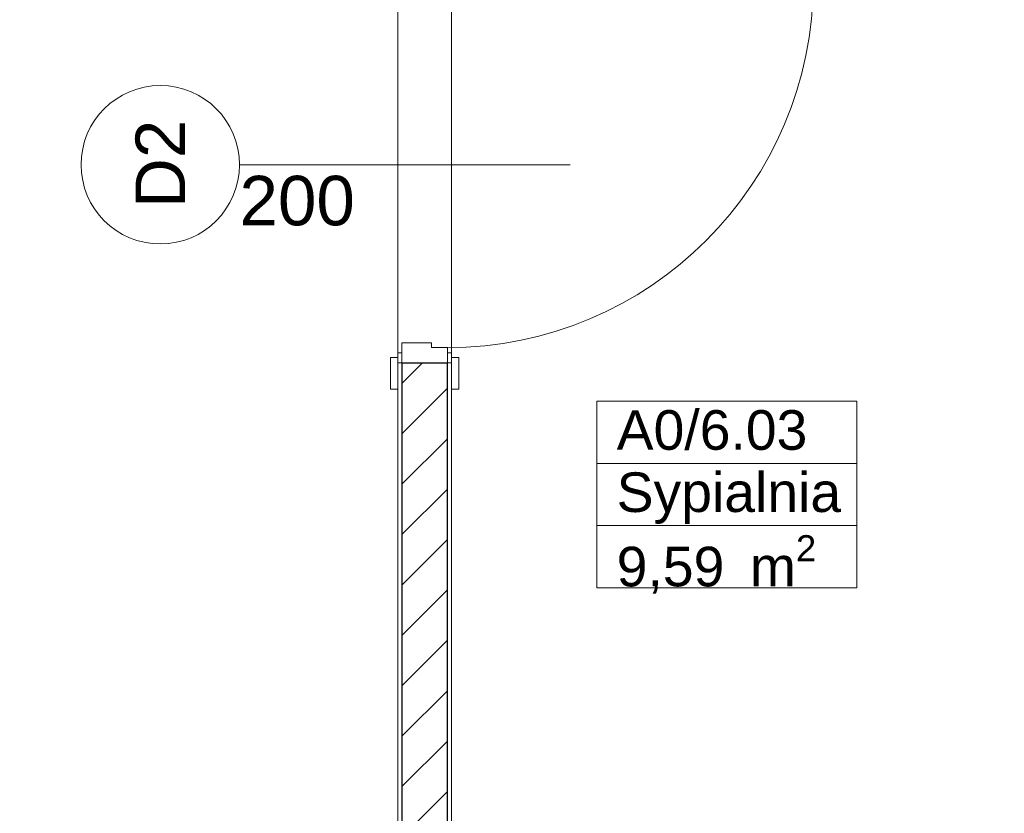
# Model space of a CAD drawing. Header units: millimetres. Extents: x -52968 to 399385, y -141133 to 110561.
# Tile 99 of 146: x 80380 to 82866, y -115751 to -113746. Entities that reach past the tile are written whole.
import ezdxf

# ---------------------------------------------------------------- set-up
doc = ezdxf.new("R2010")
doc.units = ezdxf.units.MM
doc.layers.add('_xref', color=250, linetype='Continuous')
for name, color, linetype, lineweight in [('SIM-Wegliniec-21.07.2025-Parter$0$Nowe_A-Strefy-Parter_Nr_pióra__94', 250, 'Continuous', 0), ('SIM-Wegliniec-21.07.2025-Parter$0$Nowe_A-Ściany-Działowe', 250, 'Continuous', 0), ('SIM-Wegliniec-21.07.2025-Parter$0$Nowe_A-Ściany-Działowe_Nr_pióra__27', 250, 'Continuous', 0), ('SIM-Wegliniec-21.07.2025-Parter$0$Nowe_A-Ściany-Działowe_Nr_pióra__47', 250, 'Continuous', 0), ('SIM-Wegliniec-21.07.2025-Parter$0$Nowe_Drzwi Archicad_Nr_pióra__23', 250, 'Continuous', 0), ('SIM-Wegliniec-21.07.2025-Parter$0$Nowe_Drzwi Archicad_Nr_pióra__27', 250, 'Continuous', 0), ('SIM-Wegliniec-21.07.2025-Parter$0$Nowe_Drzwi Archicad_Nr_pióra__3', 250, 'Continuous', 0), ('SIM-Wegliniec-21.07.2025-Parter$0$Nowe_Drzwi Archicad_Nr_pióra__47', 250, 'Continuous', 0), ('SIM-Wegliniec-21.07.2025-Parter$0$Nowe_Metryczki pomieszczeń Archicada_Nr_pióra__6', 250, 'Continuous', 0), ('SIM-Wegliniec-21.07.2025-Parter$0$Nowe_Znaczniki drzwi Archicada_Nr_pióra__2', 250, 'Continuous', 0), ('SIM-Wegliniec-21.07.2025-Parter$0$Nowe_Znaczniki drzwi Archicada_Nr_pióra__45', 250, 'Continuous', 0), ('SIM-Wegliniec-21.07.2025-Parter$0$Nowe_Znaczniki drzwi Archicada_Nr_pióra__7', 250, 'Continuous', 0)]:
    doc.layers.add(name, color=color, linetype=linetype, lineweight=lineweight)
doc.styles.add('SIM-Wegliniec-21.07.2025-Parter$0$STYL_AUTOMATYCZNY_1', font='arial.ttf')
doc.styles.add('SIM-Wegliniec-21.07.2025-Parter$0$STYL_AUTOMATYCZNY_2', font='arial.ttf')
pattern_1 = [(0, (0, 0), (0, 86.60254), [0, -50]), (0, (25, 43.3), (0, 86.60254), [0, -50])]

# ---------------------------------------------------------------- blocks, each defined once
blk = doc.blocks.new('SIM-Wegliniec-21.07.2025-Parter')
at = {"layer": 'SIM-Wegliniec-21.07.2025-Parter$0$Nowe_A-Ściany-Działowe', "linetype": 'Continuous', "lineweight": 0, "true_color": 0x000000}
h = blk.add_hatch(dxfattribs=at)
h.set_pattern_fill('Tynk', color=18, style=0, pattern_type=2)
h.set_pattern_definition(pattern_1)
h.paths.add_polyline_path([(81335.1, -116907.6), (81345.1, -116907.6), (81345.1, -114612.6), (81335.1, -114612.6)])
at = {"layer": 'SIM-Wegliniec-21.07.2025-Parter$0$Nowe_A-Ściany-Działowe', "linetype": 'Continuous', "lineweight": 0}
h = blk.add_hatch(dxfattribs=at)
h.set_pattern_fill('Bloczki_ceramiczne', color=256, style=0, pattern_type=2)
h.set_pattern_definition([(45, (0, 0), (-63.63961, 63.63961), [])])
h.paths.add_polyline_path([(81345.1, -116907.6), (81460.1, -116907.6), (81460.1, -114612.6), (81345.1, -114612.6)])
at = {"layer": 'SIM-Wegliniec-21.07.2025-Parter$0$Nowe_A-Ściany-Działowe', "linetype": 'Continuous', "lineweight": 0, "true_color": 0x000000}
h = blk.add_hatch(dxfattribs=at)
h.set_pattern_fill('Tynk', color=18, style=0, pattern_type=2)
h.set_pattern_definition(pattern_1)
h.paths.add_polyline_path([(81460.1, -114612.6), (81460.1, -116907.6), (81470.1, -116907.6), (81470.1, -114612.6)])
at = {"layer": 'SIM-Wegliniec-21.07.2025-Parter$0$Nowe_A-Strefy-Parter_Nr_pióra__94', "linetype": 'Continuous', "lineweight": 13, "flags": 128}
for points in [[(78140.1, -116907.6), (81335.1, -116907.6), (81335.1, -112777.6), (82035.1, -112777.6), (82035.1, -111477.6), (80575.1, -111477.6), (80200.1, -111477.6), (80200.1, -109677.6), (78945.4, -109677.6), (78945.4, -110102.6), (78140.1, -110102.6), (78140.2, -112957.6), (78740.2, -112957.6), (78740.2, -113092.6), (78140.1, -113092.6)], [(81470.1, -112912.6), (81470.1, -116907.6), (83870.1, -116907.6), (83870.1, -112912.6)]]:
    blk.add_lwpolyline(points, close=True, dxfattribs=at)
at = {"layer": 'SIM-Wegliniec-21.07.2025-Parter$0$Nowe_A-Ściany-Działowe_Nr_pióra__27', "linetype": 'Continuous', "lineweight": 25}
for p, q in [((81345.1, -114612.6), (81345.1, -116907.6)), ((81345.1, -114612.6), (81460.1, -114612.6)), ((81460.1, -116907.6), (81460.1, -114612.6))]:
    blk.add_line(p, q, dxfattribs=at)
at = {"layer": 'SIM-Wegliniec-21.07.2025-Parter$0$Nowe_A-Ściany-Działowe_Nr_pióra__47', "linetype": 'Continuous', "lineweight": 15}
for p, q in [((81335.1, -114612.6), (81335.1, -114679.6)), ((81335.1, -114612.6), (81345.1, -114612.6)), ((81335.1, -114612.6), (81345.1, -114612.6)), ((81460.1, -114612.6), (81470.1, -114612.6)), ((81470.1, -114612.6), (81470.1, -114679.6))]:
    blk.add_line(p, q, dxfattribs=at)
at = {"layer": 'SIM-Wegliniec-21.07.2025-Parter$0$Nowe_A-Ściany-Działowe_Nr_pióra__47', "linetype": 'Continuous', "lineweight": 15, "flags": 128}
for points in [[(81335.1, -114612.6), (81335.1, -116907.6)], [(81470.1, -116907.6), (81470.1, -114612.6)]]:
    blk.add_lwpolyline(points, dxfattribs=at)
at = {"layer": 'SIM-Wegliniec-21.07.2025-Parter$0$Nowe_Drzwi Archicad_Nr_pióra__23', "linetype": 'Continuous', "lineweight": 15}
for p, q in [((81345.1, -114562.6), (81420.1, -114562.6)), ((81345.1, -114612.6), (81345.1, -114562.6)), ((81420.1, -114562.6), (81420.1, -114574.6)), ((81420.1, -114574.6), (81460.1, -114574.6)), ((81460.1, -114574.6), (81460.1, -114612.6)), ((81460.1, -114612.6), (81345.1, -114612.6))]:
    blk.add_line(p, q, dxfattribs=at)
at = {"layer": 'SIM-Wegliniec-21.07.2025-Parter$0$Nowe_Drzwi Archicad_Nr_pióra__27', "linetype": 'Continuous', "lineweight": 25}
blk.add_line((81345.1, -114612.6), (81460.1, -114612.6), dxfattribs=at)
blk.add_line((81345.1, -114612.6), (81460.1, -114612.6), dxfattribs=at)
at = {"layer": 'SIM-Wegliniec-21.07.2025-Parter$0$Nowe_Drzwi Archicad_Nr_pióra__3', "linetype": 'Continuous', "lineweight": 13}
for p, q in [((81335.1, -114587.6), (81345.1, -114587.6)), ((81335.1, -114612.6), (81335.1, -114587.6)), ((81345.1, -114587.6), (81345.1, -114612.6)), ((81460.1, -114587.6), (81470.1, -114587.6)), ((81460.1, -114612.6), (81460.1, -114587.6)), ((81470.1, -114587.6), (81470.1, -114612.6)), ((81316.1, -114679.6), (81316.1, -114599.6)), ((81316.1, -114599.6), (81335.1, -114599.6)), ((81335.1, -114599.6), (81335.1, -114679.6)), ((81345.1, -114612.6), (81335.1, -114612.6)), ((81470.1, -114612.6), (81460.1, -114612.6)), ((81470.1, -114679.6), (81470.1, -114599.6)), ((81470.1, -114599.6), (81489.1, -114599.6)), ((81489.1, -114599.6), (81489.1, -114679.6)), ((81335.1, -114679.6), (81316.1, -114679.6)), ((81489.1, -114679.6), (81470.1, -114679.6))]:
    blk.add_line(p, q, dxfattribs=at)
blk.add_arc((81460.1, -113650.6), 924, 270, 0, dxfattribs=at)
at = {"layer": 'SIM-Wegliniec-21.07.2025-Parter$0$Nowe_Drzwi Archicad_Nr_pióra__47', "linetype": 'Continuous', "lineweight": 15}
for p, q in [((81335.1, -114612.6), (81345.1, -114612.6)), ((81335.1, -114612.6), (81345.1, -114612.6)), ((81335.1, -114612.6), (81345.1, -114612.6)), ((81335.1, -114612.6), (81335.1, -114679.6)), ((81335.1, -114612.6), (81335.1, -114679.6)), ((81460.1, -114612.6), (81470.1, -114612.6)), ((81460.1, -114612.6), (81470.1, -114612.6)), ((81470.1, -114612.6), (81470.1, -114679.6)), ((81470.1, -114612.6), (81470.1, -114679.6))]:
    blk.add_line(p, q, dxfattribs=at)
at = {"layer": 'SIM-Wegliniec-21.07.2025-Parter$0$Nowe_Metryczki pomieszczeń Archicada_Nr_pióra__6', "linetype": 'Continuous', "lineweight": 13}
for p, q in [((81837.5, -114709.6), (82494, -114709.6)), ((81837.5, -114866.8), (81837.5, -114709.6)), ((82494, -114709.6), (82494, -114866.8)), ((82494, -114866.8), (81837.5, -114866.8)), ((81837.5, -114866.8), (82494, -114866.8)), ((81837.5, -115023.9), (81837.5, -114866.8)), ((82494, -114866.8), (82494, -115023.9)), ((82494, -115023.9), (81837.5, -115023.9)), ((81837.5, -115023.9), (82494, -115023.9)), ((81837.5, -115181.1), (81837.5, -115023.9)), ((82494, -115023.9), (82494, -115181.1)), ((82494, -115181.1), (81837.5, -115181.1))]:
    blk.add_line(p, q, dxfattribs=at)
at = {"layer": 'SIM-Wegliniec-21.07.2025-Parter$0$Nowe_Znaczniki drzwi Archicada_Nr_pióra__2', "linetype": 'Continuous', "lineweight": 13, "flags": 128}
blk.add_lwpolyline([(80735.1, -113912.6, 1), (80735.1, -114312.6, 1)], format="xyb", close=True, dxfattribs=at)
at = {"layer": 'SIM-Wegliniec-21.07.2025-Parter$0$Nowe_Znaczniki drzwi Archicada_Nr_pióra__45', "linetype": 'Continuous', "lineweight": 15}
blk.add_line((80935.1, -114112.6), (81770.1, -114112.6), dxfattribs=at)
at = {"layer": 'SIM-Wegliniec-21.07.2025-Parter$0$Nowe_Metryczki pomieszczeń Archicada_Nr_pióra__6', "lineweight": 13, "char_height": 100, "attachment_point": 1, "style": 'SIM-Wegliniec-21.07.2025-Parter$0$STYL_AUTOMATYCZNY_2'}
for s, insert in [('\\A1;{\\pql;\\pt0,2300;\\fArial|b0|i0|c238|p0;\\W1.000000;Salon/Kuchnia\\fArial|b0|i0|c238|p0;\\W1.000000;\\A1{\\H.66x;\\S^  ;}\\fArial|b0|i0|c238|p0;\\W1.000000;\\fArial|b0|i0|c238|p0;\\W1.000000;\\A1{\\H.66x;\\S^  ;}}', (79223.9, -114046)), ('\\A1;{\\pql;\\pt0,2300;\\fArial|b0|i0|c238|p0;\\W1.000000;A0/6.03\\fArial|b0|i0|c238|p0;\\W1.000000;\\A1{\\H.66x;\\S^  ;}\\fArial|b0|i0|c238|p0;\\W1.000000;\\fArial|b0|i0|c238|p0;\\W1.000000;\\A1{\\H.66x;\\S^  ;}}', (81887.5, -114732.5)), ('\\A1;{\\pql;\\pt0,2300;\\fArial|b0|i0|c238|p0;\\W1.000000;Sypialnia\\fArial|b0|i0|c238|p0;\\W1.000000;\\A1{\\H.66x;\\S^  ;}\\fArial|b0|i0|c238|p0;\\W1.000000;\\fArial|b0|i0|c238|p0;\\W1.000000;\\A1{\\H.66x;\\S^  ;}}', (81887.5, -114889.6)), ('\\A1;{\\pql;\\pt0,2300;\\fArial|b0|i0|c238|p0;\\W1.000000;9,59\\fArial|b0|i0|c238|p0;\\W1.000000;\\A1{\\H.66x;\\S^  ;}\\fArial|b0|i0|c238|p0;\\W1.000000; m\\fArial|b0|i0|c238|p0;\\W1.000000;\\A1{\\H.66x;\\S2^  ;}}', (81887.5, -115048.2))]:
    blk.add_mtext(s, dxfattribs=dict(at, insert=insert))
at = {"layer": 'SIM-Wegliniec-21.07.2025-Parter$0$Nowe_Znaczniki drzwi Archicada_Nr_pióra__7', "lineweight": 13, "insert": (80935.1, -114302.2), "char_height": 125, "attachment_point": 7, "style": 'SIM-Wegliniec-21.07.2025-Parter$0$STYL_AUTOMATYCZNY_1'}
blk.add_mtext('\\A1;{\\pql;\\pt0;\\fArial|b0|i0|c238|p0;\\W1.000000;200\\fArial|b0|i0|c238|p0;\\W1.000000;\\A1{\\H.66x;\\S^  ;}\\fArial|b0|i0|c238|p0;\\W1.000000;\\fArial|b0|i0|c238|p0;\\W1.000000;}', dxfattribs=at)
at = {"layer": 'SIM-Wegliniec-21.07.2025-Parter$0$Nowe_Znaczniki drzwi Archicada_Nr_pióra__7', "lineweight": 13, "insert": (80797.6, -114222.2), "char_height": 125, "attachment_point": 7, "rotation": 90, "style": 'SIM-Wegliniec-21.07.2025-Parter$0$STYL_AUTOMATYCZNY_1'}
blk.add_mtext('\\A1;{\\pql;\\pt0;\\fArial|b0|i0|c238|p0;\\W1.000000;D2\\fArial|b0|i0|c238|p0;\\W1.000000;\\fArial|b0|i0|c238|p0;\\W1.000000;\\fArial|b0|i0|c238|p0;\\W1.000000;}', dxfattribs=at)

msp = doc.modelspace()

# ---------------------------------------------------------------- block references
at = {"layer": '_xref'}
msp.add_blockref('SIM-Wegliniec-21.07.2025-Parter', (0, 0), dxfattribs=at)

doc.saveas('drawing.dxf')
